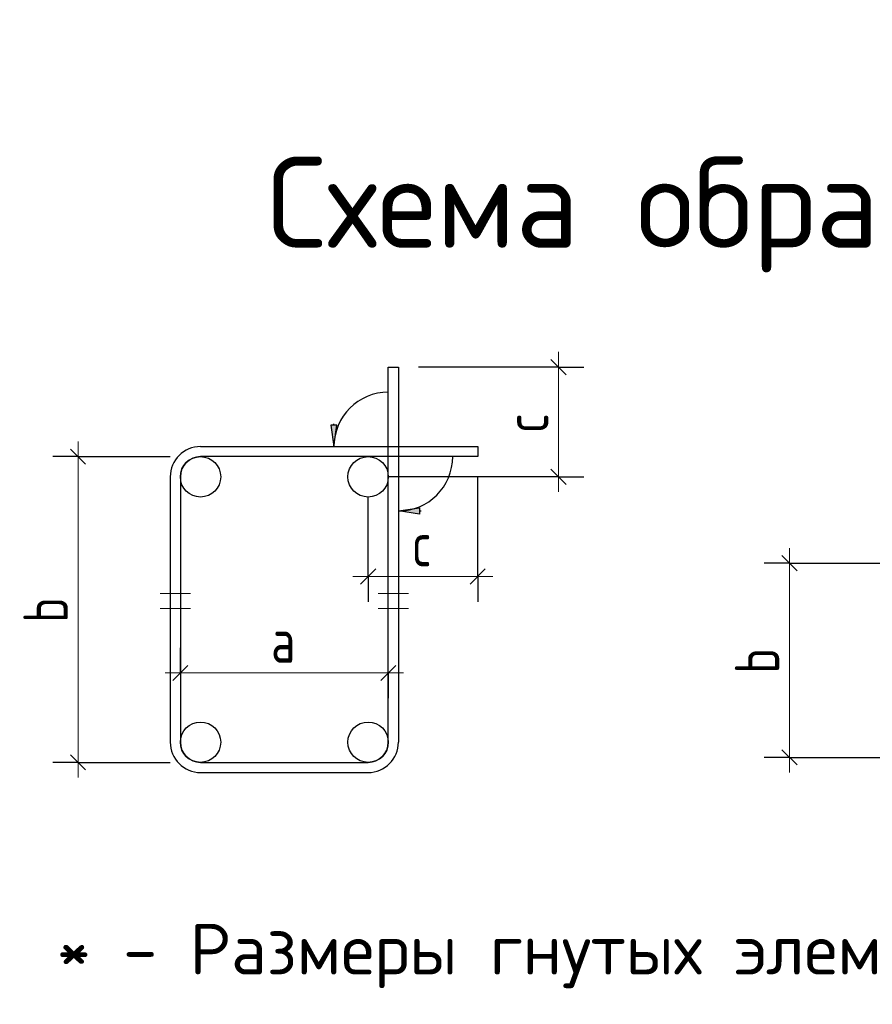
# Model space of a CAD drawing. Header units: millimetres. Extents: x 0 to 21000, y 0 to 14850.
# Tile 6 of 8: x 12649 to 14761, y 4501 to 6938. Entities that reach past the tile are written whole.
import ezdxf

# ---------------------------------------------------------------- set-up
doc = ezdxf.new("R2010")
doc.units = ezdxf.units.MM
doc.layers.add('Standard', color=7, linetype='Continuous', lineweight=25)
doc.layers.add('Размерная линия_ общее', color=7, linetype='Continuous', lineweight=13)
doc.styles.add('ISOCPEUR', font='txt')

msp = doc.modelspace()

# ---------------------------------------------------------------- hatches: boundary and pattern name
at = {"layer": 'Standard', "linetype": 'Continuous', "lineweight": -3, "transparency": 33554687}
msp.add_hatch(color=7, dxfattribs=at).paths.add_polyline_path([(13419.9, 5933.9), (13427.4, 5881.4), (13434.9, 5933.9)])
msp.add_hatch(color=7, dxfattribs=at).paths.add_polyline_path([(13639.5, 5714.3), (13587, 5721.8), (13639.5, 5729.3)], flags=16)

# ---------------------------------------------------------------- linework, layer by layer
at = {"layer": 'Standard', "color": 251, "linetype": 'Continuous', "lineweight": -3, "true_color": 0x656565, "transparency": 33554687}
for p, q in [((13434.9, 5933.9), (13419.9, 5933.9)), ((13419.9, 5933.9), (13427.4, 5881.4)), ((13427.4, 5933.9), (13427.4, 5937.7)), ((13427.4, 5881.4), (13434.9, 5933.9)), ((13427.4, 5881.4), (13427.4, 5881.4)), ((13427.4, 5881.4), (13427.4, 5881.4)), ((13427.4, 5881.4), (13427.4, 5881.4)), ((13587, 5721.8), (13639.5, 5729.3)), ((13639.5, 5729.3), (13639.5, 5714.3)), ((13587, 5721.8), (13587, 5721.8)), ((13587, 5721.8), (13587, 5721.8)), ((13587, 5721.8), (13587, 5721.8)), ((13639.5, 5714.3), (13587, 5721.8)), ((13639.5, 5721.8), (13643.3, 5721.8))]:
    msp.add_line(p, q, dxfattribs=at)
at = {"layer": 'Standard', "color": 7, "linetype": 'Continuous', "lineweight": 25, "transparency": 33554687}
for p, q in [((12774.7, 5875.2), (12812.2, 5837.7)), ((13022, 5806.4), (13022, 5149.4)), ((13047, 5806.4), (13047, 5149.4)), ((14536.9, 5611.2), (14574.4, 5573.7)), ((13028.3, 5302.1), (13065.8, 5339.6)), ((13543.3, 5302.1), (13580.8, 5339.6)), ((14536.9, 5130.7), (14574.4, 5093.2)), ((12774.7, 5118.2), (12812.2, 5080.7)), ((13097, 5099.4), (13512, 5099.4)), ((13097, 5074.4), (13512, 5074.4))]:
    msp.add_line(p, q, dxfattribs=at)
at = {"layer": 'Standard', "color": 7, "linetype": 'Continuous', "lineweight": 13, "transparency": 33554687}
for p, q in [((12793.5, 5856.4), (12793.5, 5893.9)), ((14555.6, 5592.4), (14555.6, 5629.9)), ((12997, 5517.7), (13072, 5517.7)), ((13612, 5517.7), (13537, 5517.7)), ((13072, 5480.2), (12997, 5480.2)), ((13537, 5480.2), (13612, 5480.2)), ((13047, 5320.9), (13009.5, 5320.9)), ((13047, 5320.9), (13562, 5320.9)), ((13562, 5320.9), (13599.5, 5320.9)), ((12793.5, 5099.4), (12793.5, 5061.9)), ((14555.6, 5111.9), (14555.6, 5074.4))]:
    msp.add_line(p, q, dxfattribs=at)
at = {"layer": 'Standard', "color": 253, "linetype": 'Continuous', "lineweight": -3, "true_color": 0xa0a0a0, "transparency": 33554687}
for p, q in [((12793.5, 5856.4), (12731, 5856.4)), ((12793.5, 5856.4), (12856, 5856.4)), ((12793.5, 5856.4), (13022, 5856.4)), ((14555.6, 5592.4), (14493.1, 5592.4)), ((14555.6, 5592.4), (14618.1, 5592.4)), ((13047, 5320.9), (13047, 5383.4)), ((13562, 5320.9), (13562, 5383.4)), ((13047, 5320.9), (13047, 5258.4)), ((13047, 5320.9), (13047, 5320.9)), ((13562, 5320.9), (13562, 5258.4)), ((13562, 5320.9), (13562, 5320.9)), ((12793.5, 5099.4), (12731, 5099.4)), ((12793.5, 5099.4), (12856, 5099.4)), ((12793.5, 5099.4), (13022, 5099.4)), ((14555.6, 5111.9), (14493.1, 5111.9)), ((14555.6, 5111.9), (14618.1, 5111.9)), ((14555.6, 5111.9), (14809.2, 5111.9))]:
    msp.add_line(p, q, dxfattribs=at)
at = {"layer": 'Standard', "color": 7, "linetype": 'Continuous', "lineweight": 25, "transparency": 33554687}
for points in [[(13562, 5149.4), (13562, 6077.9), (13587, 6077.9), (13587, 5149.4)], [(13097, 5881.4), (13783.5, 5881.4), (13783.5, 5856.4), (13097, 5856.4)]]:
    msp.add_lwpolyline(points, dxfattribs=at)
at = {"layer": 'Standard', "color": 7, "linetype": 'Continuous', "lineweight": 13, "transparency": 33554687}
for points in [[(12793.5, 5856.4), (12793.5, 5412.3), (12793.5, 5412.3), (12793.5, 5099.4)], [(14555.6, 5592.4), (14555.6, 5293.1), (14555.6, 5293.1), (14555.6, 5111.9)]]:
    msp.add_lwpolyline(points, dxfattribs=at)
at = {"layer": 'Standard', "color": 253, "linetype": 'Continuous', "lineweight": -3, "true_color": 0xa0a0a0, "transparency": 33554687}
msp.add_lwpolyline([(14555.6, 5592.4), (14743, 5592.4), (14743, 5592.4), (14809.2, 5592.4)], dxfattribs=at)
at = {"layer": 'Standard', "color": 9, "linetype": 'Continuous', "lineweight": -3, "true_color": 0xc7c7c7, "transparency": 33554687}
for centre in [(13097, 5806.4), (13512, 5806.4), (13097, 5149.4), (13512, 5149.4)]:
    msp.add_circle(centre, 50, dxfattribs=at)
at = {"layer": 'Standard', "color": 251, "linetype": 'Continuous', "lineweight": -3, "true_color": 0x656565, "transparency": 33554687}
for centre, start, end in [((13562, 5881.4), 90, 180), ((13587, 5856.4), 270, 0)]:
    msp.add_arc(centre, 134.6, start, end, dxfattribs=at)
at = {"layer": 'Standard', "color": 7, "linetype": 'Continuous', "lineweight": 25, "transparency": 33554687}
for centre, radius, start, end in [((13097, 5806.4), 75, 90, 180), ((13097, 5806.4), 50, 90, 180), ((13097, 5149.4), 75, 180, 270), ((13097, 5149.4), 50, 180, 270), ((13512, 5149.4), 50, 270, 0), ((13512, 5149.4), 75, 270, 0)]:
    msp.add_arc(centre, radius, start, end, dxfattribs=at)
at = {"layer": 'Размерная линия_ общее', "color": 7, "linetype": 'Continuous', "lineweight": 25, "transparency": 33554687}
for p, q in [((14002.3, 6059.2), (13964.8, 6096.7)), ((14002.3, 5787.7), (13964.8, 5825.2)), ((13493.3, 5540.9), (13530.8, 5578.4)), ((13764.8, 5540.9), (13802.3, 5578.4))]:
    msp.add_line(p, q, dxfattribs=at)
at = {"layer": 'Размерная линия_ общее', "color": 7, "linetype": 'Continuous', "lineweight": 13, "transparency": 33554687}
for p, q in [((13983.5, 6077.9), (13983.5, 6115.4)), ((13983.5, 5806.4), (13983.5, 5768.9)), ((13512, 5559.7), (13474.5, 5559.7)), ((13512, 5559.7), (13783.5, 5559.7)), ((13783.5, 5559.7), (13821, 5559.7))]:
    msp.add_line(p, q, dxfattribs=at)
at = {"layer": 'Размерная линия_ общее', "color": 253, "linetype": 'Continuous', "lineweight": -3, "true_color": 0xa0a0a0, "transparency": 33554687}
for p, q in [((13983.5, 6077.9), (13637, 6077.9)), ((13983.5, 6077.9), (13921, 6077.9)), ((13983.5, 6077.9), (14046, 6077.9)), ((13983.5, 5806.4), (13562, 5806.4)), ((13983.5, 5806.4), (13921, 5806.4)), ((13983.5, 5806.4), (14046, 5806.4)), ((13512, 5559.7), (13512, 5756.4)), ((13512, 5559.7), (13512, 5622.2)), ((13783.5, 5559.7), (13783.5, 5622.2)), ((13512, 5559.7), (13512, 5497.2)), ((13783.5, 5559.7), (13783.5, 5497.2))]:
    msp.add_line(p, q, dxfattribs=at)
at = {"layer": 'Размерная линия_ общее', "color": 7, "linetype": 'Continuous', "lineweight": 13, "transparency": 33554687}
msp.add_lwpolyline([(13983.5, 5806.4), (13983.5, 5884.6), (13983.5, 5884.6), (13983.5, 6077.9)], dxfattribs=at)
at = {"layer": 'Размерная линия_ общее', "color": 253, "linetype": 'Continuous', "lineweight": -3, "true_color": 0xa0a0a0, "transparency": 33554687}
msp.add_lwpolyline([(13783.5, 5559.7), (13783.5, 5793.7), (13783.5, 5793.7), (13783.5, 5806.4)], dxfattribs=at)

# ---------------------------------------------------------------- texts
at = {"layer": 'Standard', "color": 7, "linetype": 'Continuous', "lineweight": 50, "transparency": 33554687, "insert": (13261.5, 6312.5), "char_height": 225, "width": 6104.364, "attachment_point": 7, "style": 'ISOCPEUR'}
msp.add_mtext('\\W0.99;Схема образмеривания деталей по типам', dxfattribs=at)
at = {"layer": 'Standard', "color": 7, "linetype": 'Continuous', "lineweight": 25, "transparency": 33554687, "char_height": 110, "width": 119.681, "attachment_point": 7, "rotation": 90, "style": 'ISOCPEUR'}
for insert in [(12768.5, 5444.9), (14530.6, 5319.2)]:
    msp.add_mtext('\\W0.78;b', dxfattribs=dict(at, insert=insert))
at = {"layer": 'Standard', "color": 7, "linetype": 'Continuous', "lineweight": 25, "transparency": 33554687, "attachment_point": 7, "style": 'ISOCPEUR'}
for s, insert, char_height, width in [('\\W0.78;a', (13271.5, 5345.9), 110, 119.686), ('\\W1.00;* - Размеры гнутых элементов даны по внутренним граням стержней. ', (12740.6, 4540.4), 125, 5827.97)]:
    msp.add_mtext(s, dxfattribs=dict(at, insert=insert, char_height=char_height, width=width))
at = {"layer": 'Размерная линия_ общее', "color": 7, "linetype": 'Continuous', "lineweight": 25, "transparency": 33554687, "insert": (13958.5, 5914.7), "char_height": 110, "width": 107.275, "attachment_point": 7, "rotation": 90, "style": 'ISOCPEUR'}
msp.add_mtext('\\W0.75;c', dxfattribs=at)
at = {"layer": 'Размерная линия_ общее', "color": 7, "linetype": 'Continuous', "lineweight": 25, "transparency": 33554687, "insert": (13620.3, 5584.7), "char_height": 110, "width": 107.285, "attachment_point": 7, "style": 'ISOCPEUR'}
msp.add_mtext('\\W0.75;c', dxfattribs=at)

doc.saveas('drawing.dxf')
